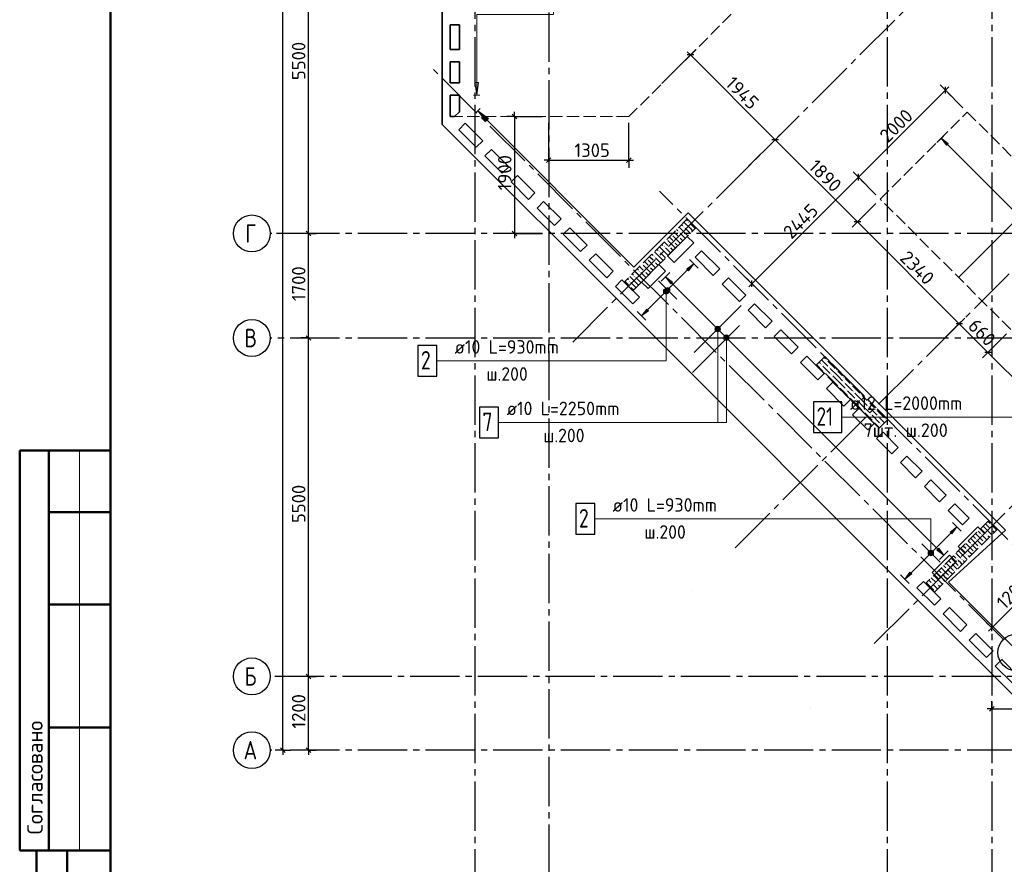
# Model space of a CAD drawing. Header units: millimetres. Extents: x 40580 to 1930067, y -240640 to 81020.
# Tile 154 of 246: x 627330 to 643331, y -231544 to -217815. Entities that reach past the tile are written whole.
import ezdxf

# ---------------------------------------------------------------- set-up
doc = ezdxf.new("R2010")
doc.units = ezdxf.units.MM
for name, pattern in [('______2', [270, 200, -70]), ('______5', [1100, 800, -100, 100, -100]), ('CENTER', [2, 1.25, -0.25, 0.25, -0.25])]:
    doc.linetypes.add(name, pattern=pattern)
for name, color, linetype, lineweight in [('Standard', 7, 'Continuous', 25), ('ДОП Низ по У', 7, 'Continuous', 25), ('ЖБ Перекрытие верхний уровень', 7, 'Continuous', 35), ('ОСИ', 7, 'CENTER', 15), ('Позиционная метка линия выноска', 7, 'Continuous', 13), ('Позиционная метка номер позиции', 7, 'Continuous', 13), ('Примечания', 7, 'Continuous', 13)]:
    doc.layers.add(name, color=color, linetype=linetype, lineweight=lineweight)
doc.layers.add('ЖБ Пилон', color=7, linetype='______2', lineweight=13, true_color=0xa0a0a0)
doc.styles.add('GOST 2.304', font='isocpeur.ttf', dxfattribs={"width": 0.8})
doc.styles.add('ISOCPEUR', font='isocpeur.ttf')

msp = doc.modelspace()

# ---------------------------------------------------------------- hatches: boundary and pattern name
at = {"linetype": 'Continuous', "lineweight": 13, "transparency": 33554687}
for points in [[(638199.3, -221895.7), (638284.1, -221782.6), (638171, -221867.4)], [(637823.8, -222197.3), (637886.4, -222233.4), (637833.3, -222180.3)], [(637823.8, -222216.4), (637869.4, -222242.9), (637823.8, -222197.3)], [(637823.8, -222197.3), (637869.4, -222242.9), (637886.4, -222233.4)], [(637850.3, -222242.9), (637823.8, -222216.4), (637833.3, -222233.4)], [(637823.8, -222216.4), (637850.3, -222242.9), (637869.4, -222242.9)], [(637833.3, -222180.3), (637895.9, -222216.4), (637850.3, -222170.8)], [(637833.3, -222180.3), (637886.4, -222233.4), (637895.9, -222216.4)], [(637850.3, -222170.8), (637895.9, -222216.4), (637895.9, -222197.3)], [(637850.3, -222170.8), (637895.9, -222197.3), (637869.4, -222170.8)], [(637869.4, -222170.8), (637895.9, -222197.3), (637886.4, -222180.3)], [(638637.3, -222834.1), (638663.8, -222807.5), (638646.9, -222817.1)], [(638663.8, -222807.5), (638637.3, -222834.1), (638637.3, -222853.2)], [(638663.8, -222807.5), (638637.3, -222853.2), (638682.9, -222807.5)], [(638682.9, -222807.5), (638637.3, -222853.2), (638646.9, -222870.1)], [(638682.9, -222807.5), (638646.9, -222870.1), (638699.9, -222817.1)], [(638699.9, -222817.1), (638646.9, -222870.1), (638663.8, -222879.7)], [(638699.9, -222817.1), (638663.8, -222879.7), (638709.4, -222834.1)], [(638709.4, -222834.1), (638663.8, -222879.7), (638682.9, -222879.7)], [(638709.4, -222834.1), (638682.9, -222879.7), (638709.4, -222853.2)], [(638709.4, -222853.2), (638682.9, -222879.7), (638699.9, -222870.1)], [(642477.3, -226173.7), (642562.1, -226060.6), (642449, -226145.4)], [(642237.2, -226435.7), (642350.3, -226520.6), (642265.5, -226407.4)], [(642101.8, -226475.3), (642164.4, -226511.4), (642111.3, -226458.3)], [(642101.8, -226494.4), (642147.4, -226520.9), (642101.8, -226475.3)], [(642101.8, -226475.3), (642147.4, -226520.9), (642164.4, -226511.4)], [(642128.3, -226520.9), (642101.8, -226494.4), (642111.3, -226511.4)], [(642101.8, -226494.4), (642128.3, -226520.9), (642147.4, -226520.9)], [(642111.3, -226458.3), (642173.9, -226494.4), (642128.3, -226448.8)], [(642111.3, -226458.3), (642164.4, -226511.4), (642173.9, -226494.4)], [(642128.3, -226448.8), (642173.9, -226494.4), (642173.9, -226475.3)], [(642128.3, -226448.8), (642173.9, -226475.3), (642147.4, -226448.8)], [(642147.4, -226448.8), (642173.9, -226475.3), (642164.4, -226458.3)]]:
    msp.add_hatch(color=7, dxfattribs=at).paths.add_polyline_path(points)
for points in [[(637909.7, -222108.2), (637824.9, -221995.1), (637938, -222079.9)], [(637548.7, -222546.3), (637435.6, -222631.1), (637520.4, -222518)], [(641826.7, -226824.3), (641713.6, -226909.1), (641798.4, -226796)]]:
    msp.add_hatch(color=7, dxfattribs=at).paths.add_polyline_path(points, flags=16)
at = {"layer": 'ДОП Низ по У', "linetype": 'Continuous', "lineweight": 13, "transparency": 33554687}
msp.add_hatch(color=7, dxfattribs=at).paths.add_polyline_path([(642390.3, -219854), (642305.5, -219740.9), (642418.6, -219825.8)], flags=16)
at = {"layer": 'ЖБ Пилон', "linetype": 'Continuous', "lineweight": -3, "transparency": 33554687}
for points in [[(638197.2, -221106), (638203.7, -221099.5), (638210.2, -221106), (638203.7, -221112.5)], [(637928.3, -221304.1), (637930.2, -221306), (637923.7, -221312.5), (637921.8, -221310.6)], [(638037.2, -221266), (638043.7, -221259.5), (638050.2, -221266), (638043.7, -221272.5)], [(638117.2, -221186), (638123.7, -221179.5), (638130.2, -221186), (638123.7, -221192.5)], [(637848.3, -221384.1), (637850.2, -221386), (637843.7, -221392.5), (637841.8, -221390.6)], [(637957.2, -221426), (637963.7, -221419.5), (637970.2, -221426), (637963.7, -221432.5)], [(638037.2, -221346), (638043.7, -221339.5), (638050.2, -221346), (638043.7, -221352.5)], [(637717.2, -221586), (637723.7, -221579.5), (637730.2, -221586), (637723.7, -221592.5)], [(637797.2, -221506), (637803.7, -221499.5), (637810.2, -221506), (637803.7, -221512.5)], [(637877.2, -221506), (637883.7, -221499.5), (637890.2, -221506), (637883.7, -221512.5)], [(637448.3, -221784.1), (637450.2, -221786), (637443.7, -221792.5), (637441.8, -221790.6)], [(637528.3, -221704.1), (637530.2, -221706), (637523.7, -221712.5), (637521.8, -221710.6)], [(637637.2, -221666), (637643.7, -221659.5), (637650.2, -221666), (637643.7, -221672.5)], [(637637.2, -221746), (637643.7, -221739.5), (637650.2, -221746), (637643.7, -221752.5)], [(637397.2, -221906), (637403.7, -221899.5), (637410.2, -221906), (637403.7, -221912.5)], [(637477.2, -221906), (637483.7, -221899.5), (637490.2, -221906), (637483.7, -221912.5)], [(637557.2, -221826), (637563.7, -221819.5), (637570.2, -221826), (637563.7, -221832.5)], [(637237.2, -222066), (637243.7, -222059.5), (637250.2, -222066), (637243.7, -222072.5)], [(637317.2, -221986), (637323.7, -221979.5), (637330.2, -221986), (637323.7, -221992.5)], [(637237.2, -222146), (637243.7, -222139.5), (637250.2, -222146), (637243.7, -222152.5)], [(640437.2, -223346), (640443.7, -223339.5), (640450.2, -223346), (640443.7, -223352.5)], [(640357.2, -223426), (640363.7, -223419.5), (640370.2, -223426), (640363.7, -223432.5)], [(640397.2, -223546), (640403.7, -223539.5), (640410.2, -223546), (640403.7, -223552.5)], [(640477.2, -223466), (640483.7, -223459.5), (640490.2, -223466), (640483.7, -223472.5)], [(640597.2, -223506), (640603.7, -223499.5), (640610.2, -223506), (640603.7, -223512.5)], [(640517.2, -223586), (640523.7, -223579.5), (640530.2, -223586), (640523.7, -223592.5)], [(640717.2, -223626), (640723.7, -223619.5), (640730.2, -223626), (640723.7, -223632.5)], [(640717.2, -223706), (640723.7, -223699.5), (640730.2, -223706), (640723.7, -223712.5)], [(640637.2, -223786), (640643.7, -223779.5), (640650.2, -223786), (640643.7, -223792.5)], [(640757.2, -223826), (640763.7, -223819.5), (640770.2, -223826), (640763.7, -223832.5)], [(640837.2, -223746), (640843.7, -223739.5), (640850.2, -223746), (640843.7, -223752.5)], [(640877.2, -223866), (640883.7, -223859.5), (640890.2, -223866), (640883.7, -223872.5)], [(640797.2, -223946), (640803.7, -223939.5), (640810.2, -223946), (640803.7, -223952.5)], [(640917.2, -223986), (640923.7, -223979.5), (640930.2, -223986), (640923.7, -223992.5)], [(640997.2, -223906), (641003.7, -223899.5), (641010.2, -223906), (641003.7, -223912.5)], [(641117.2, -224026), (641123.7, -224019.5), (641130.2, -224026), (641123.7, -224032.5)], [(641037.2, -224186), (641043.7, -224179.5), (641050.2, -224186), (641043.7, -224192.5)], [(641117.2, -224106), (641123.7, -224099.5), (641130.2, -224106), (641123.7, -224112.5)], [(641237.2, -224146), (641243.7, -224139.5), (641250.2, -224146), (641243.7, -224152.5)], [(641157.2, -224226), (641163.7, -224219.5), (641170.2, -224226), (641163.7, -224232.5)], [(641197.2, -224346), (641203.7, -224339.5), (641210.2, -224346), (641203.7, -224352.5)], [(641277.2, -224266), (641283.7, -224259.5), (641290.2, -224266), (641283.7, -224272.5)], [(641397.2, -224306), (641403.7, -224299.5), (641410.2, -224306), (641403.7, -224312.5)], [(641317.2, -224386), (641323.7, -224379.5), (641330.2, -224386), (641323.7, -224392.5)], [(643117.2, -226026), (643123.7, -226019.5), (643130.2, -226026), (643123.7, -226032.5)], [(643117.2, -226106), (643123.7, -226099.5), (643130.2, -226106), (643123.7, -226112.5)], [(642877.2, -226266), (642883.7, -226259.5), (642890.2, -226266), (642883.7, -226272.5)], [(642957.2, -226186), (642963.7, -226179.5), (642970.2, -226186), (642963.7, -226192.5)], [(643037.2, -226186), (643043.7, -226179.5), (643050.2, -226186), (643043.7, -226192.5)], [(642717.2, -226426), (642723.7, -226419.5), (642730.2, -226426), (642723.7, -226432.5)], [(642797.2, -226346), (642803.7, -226339.5), (642810.2, -226346), (642803.7, -226352.5)], [(642917.2, -226386), (642923.7, -226379.5), (642929.9, -226385.7), (642923.4, -226392.2)], [(642997.2, -226306), (643003.7, -226299.5), (643009.9, -226305.7), (643003.4, -226312.2)], [(642557.2, -226586), (642563.7, -226579.5), (642570.2, -226586), (642563.7, -226592.5)], [(642637.2, -226586), (642643.7, -226579.5), (642650.2, -226586), (642643.7, -226592.5)], [(642717.2, -226506), (642723.7, -226499.5), (642730.2, -226506), (642723.7, -226512.5)], [(642837.2, -226466), (642843.7, -226459.5), (642849.9, -226465.7), (642843.4, -226472.2)], [(642397.2, -226746), (642403.7, -226739.5), (642410.2, -226746), (642403.7, -226752.5)], [(642477.2, -226666), (642483.7, -226659.5), (642490.2, -226666), (642483.7, -226672.5)], [(642597.2, -226706), (642603.7, -226699.5), (642609.9, -226705.7), (642603.4, -226712.2)], [(642317.2, -226826), (642323.7, -226819.5), (642330.2, -226826), (642323.7, -226832.5)], [(642317.2, -226906), (642323.7, -226899.5), (642330.2, -226906), (642323.7, -226912.5)], [(642437.2, -226866), (642443.7, -226859.5), (642449.9, -226865.7), (642443.4, -226872.2)], [(642517.2, -226786), (642523.7, -226779.5), (642529.9, -226785.7), (642523.4, -226792.2)], [(642157.2, -226986), (642163.7, -226979.5), (642170.2, -226986), (642163.7, -226992.5)], [(642237.2, -226986), (642243.7, -226979.5), (642250.2, -226986), (642243.7, -226992.5)], [(642197.2, -227106), (642203.7, -227099.5), (642209.9, -227105.7), (642203.4, -227112.2)]]:
    msp.add_hatch(color=7, dxfattribs=at).paths.add_polyline_path(points, flags=16)
at = {"layer": 'Позиционная метка линия выноска', "linetype": 'Continuous', "lineweight": 13, "transparency": 33554687}
msp.add_hatch(color=7, dxfattribs=at).paths.add_polyline_path([(634726.7, -218834.1), (634756.7, -219044.1), (634786.7, -218834.1)])
msp.add_hatch(color=7, dxfattribs=at).paths.add_polyline_path([(634904.4, -219464), (634777.5, -219293.9), (634946.9, -219421.7)], flags=16)
at = {"layer": 'Позиционная метка номер позиции', "linetype": 'Continuous', "lineweight": 13, "transparency": 33554687}
for points in [[(637873.8, -222209.1), (637796.4, -222209.1), (637790.1, -222231.6)], [(637873.8, -222209.1), (637790.1, -222231.6), (637880.1, -222231.6)], [(637880.1, -222231.6), (637790.1, -222231.6), (637796.4, -222254.1)], [(637857.6, -222192.9), (637812.6, -222192.9), (637796.4, -222209.1)], [(637857.6, -222192.9), (637796.4, -222209.1), (637873.8, -222209.1)], [(637880.1, -222231.6), (637796.4, -222254.1), (637873.8, -222254.1)], [(637873.8, -222254.1), (637796.4, -222254.1), (637812.6, -222270.3)], [(637812.6, -222192.9), (637857.6, -222192.9), (637835.1, -222186.6)], [(637873.8, -222254.1), (637812.6, -222270.3), (637857.6, -222270.3)], [(637857.6, -222270.3), (637812.6, -222270.3), (637835.1, -222276.6)], [(638712.1, -222821.1), (638634.7, -222821.1), (638628.4, -222843.6)], [(638712.1, -222821.1), (638628.4, -222843.6), (638718.4, -222843.6)], [(638718.4, -222843.6), (638628.4, -222843.6), (638634.7, -222866.1)], [(638695.9, -222804.9), (638650.9, -222804.9), (638634.7, -222821.1)], [(638695.9, -222804.9), (638634.7, -222821.1), (638712.1, -222821.1)], [(638718.4, -222843.6), (638634.7, -222866.1), (638712.1, -222866.1)], [(638712.1, -222866.1), (638634.7, -222866.1), (638650.9, -222882.3)], [(638650.9, -222804.9), (638695.9, -222804.9), (638673.4, -222798.6)], [(638712.1, -222866.1), (638650.9, -222882.3), (638695.9, -222882.3)], [(638695.9, -222882.3), (638650.9, -222882.3), (638673.4, -222888.6)], [(638853.5, -222962.5), (638776.1, -222962.5), (638769.8, -222985)], [(638853.5, -222962.5), (638769.8, -222985), (638859.8, -222985)], [(638859.8, -222985), (638769.8, -222985), (638776.1, -223007.5)], [(638837.3, -222946.3), (638792.3, -222946.3), (638776.1, -222962.5)], [(638837.3, -222946.3), (638776.1, -222962.5), (638853.5, -222962.5)], [(638859.8, -222985), (638776.1, -223007.5), (638853.5, -223007.5)], [(638853.5, -223007.5), (638776.1, -223007.5), (638792.3, -223023.7)], [(638792.3, -222946.3), (638837.3, -222946.3), (638814.8, -222940)], [(638853.5, -223007.5), (638792.3, -223023.7), (638837.3, -223023.7)], [(638837.3, -223023.7), (638792.3, -223023.7), (638814.8, -223030)], [(642092.8, -226484.9), (642182.8, -226484.9), (642176.5, -226462.4)], [(642092.8, -226484.9), (642176.5, -226462.4), (642099.2, -226462.4)], [(642099.2, -226507.4), (642182.8, -226484.9), (642092.8, -226484.9)], [(642099.2, -226462.4), (642176.5, -226462.4), (642160.3, -226446.2)], [(642099.2, -226462.4), (642160.3, -226446.2), (642115.4, -226446.2)], [(642099.2, -226507.4), (642176.5, -226507.4), (642182.8, -226484.9)], [(642115.4, -226523.6), (642176.5, -226507.4), (642099.2, -226507.4)], [(642115.4, -226446.2), (642160.3, -226446.2), (642137.8, -226439.9)], [(642115.4, -226523.6), (642160.3, -226523.6), (642176.5, -226507.4)], [(642160.3, -226523.6), (642115.4, -226523.6), (642137.8, -226529.9)]]:
    msp.add_hatch(color=7, dxfattribs=at).paths.add_polyline_path(points)

# ---------------------------------------------------------------- linework, layer by layer
at = {"color": 251, "linetype": 'Continuous', "lineweight": 13, "true_color": 0x494949, "transparency": 33554687}
for p, q in [((638284.1, -221782.6), (638171, -221867.4)), ((638199.3, -221895.7), (638284.1, -221782.6)), ((638284.1, -221782.6), (638213.4, -221711.9)), ((638284.1, -221782.6), (638354.8, -221853.3)), ((638284.1, -221782.6), (638284.1, -221782.6)), ((637824.9, -221995.1), (637895.6, -221924.4)), ((637881.1, -222185.6), (638185.1, -221881.6)), ((638171, -221867.4), (638199.3, -221895.7)), ((637824.9, -221995.1), (637754.1, -222065.8)), ((637824.9, -221995.1), (637938, -222079.9)), ((637909.7, -222108.2), (637824.9, -221995.1)), ((637824.9, -221995.1), (637824.9, -221995.1)), ((637938, -222079.9), (637909.7, -222108.2)), ((637923.8, -222094.1), (638652.2, -222822.4)), ((637534.6, -222532.1), (637838.6, -222228.1)), ((637833.3, -222180.3), (637833.3, -222180.3)), ((637886.4, -222233.4), (637886.4, -222233.4)), ((637435.6, -222631.1), (637364.9, -222560.4)), ((637435.6, -222631.1), (637520.4, -222518)), ((637548.7, -222546.3), (637435.6, -222631.1)), ((637520.4, -222518), (637548.7, -222546.3)), ((637435.6, -222631.1), (637506.3, -222701.8)), ((637435.6, -222631.1), (637435.6, -222631.1)), ((638646.9, -222870.1), (638646.9, -222870.1)), ((638694.6, -222864.8), (642251.3, -226421.6)), ((638699.9, -222817.1), (638699.9, -222817.1)), ((642562.1, -226060.6), (642449, -226145.4)), ((642477.3, -226173.7), (642562.1, -226060.6)), ((642562.1, -226060.6), (642491.4, -225989.9)), ((642562.1, -226060.6), (642632.8, -226131.3)), ((642562.1, -226060.6), (642562.1, -226060.6)), ((642159.1, -226463.6), (642463.1, -226159.6)), ((642449, -226145.4), (642477.3, -226173.7)), ((642265.5, -226407.4), (642237.2, -226435.7)), ((642350.3, -226520.6), (642265.5, -226407.4)), ((641812.6, -226810.1), (642116.6, -226506.1)), ((642111.3, -226458.3), (642111.3, -226458.3)), ((642164.4, -226511.4), (642164.4, -226511.4)), ((642237.2, -226435.7), (642350.3, -226520.6)), ((642350.3, -226520.6), (642279.6, -226591.3)), ((642350.3, -226520.6), (642421, -226449.9)), ((642350.3, -226520.6), (642350.3, -226520.6)), ((641713.6, -226909.1), (641642.9, -226838.4)), ((641713.6, -226909.1), (641798.4, -226796)), ((641826.7, -226824.3), (641713.6, -226909.1)), ((641798.4, -226796), (641826.7, -226824.3)), ((641713.6, -226909.1), (641784.3, -226979.8)), ((641713.6, -226909.1), (641713.6, -226909.1))]:
    msp.add_line(p, q, dxfattribs=at)
at = {"color": 7, "linetype": 'Continuous', "lineweight": 25, "transparency": 33554687}
for p, q in [((637711.4, -222058.4), (638008.3, -222355.3)), ((639055.2, -222461.8), (638291.5, -223225.4)), ((638263.3, -223550.7), (639026.9, -222787)), ((642286.3, -226633.3), (641989.4, -226336.4))]:
    msp.add_line(p, q, dxfattribs=at)
at = {"color": 7, "linetype": 'Continuous', "lineweight": 13, "transparency": 33554687}
for p, q in [((634377.6, -223361.1), (636309.6, -223361.1)), ((635223.6, -224361.1), (637309.6, -224361.1)), ((636946.1, -225929.6), (638878.1, -225929.6))]:
    msp.add_line(p, q, dxfattribs=at)
at = {"color": 7, "linetype": 'Continuous', "lineweight": 25, "transparency": 33554687}
for points in [[(633799.6, -223611.1), (634109.6, -223611.1), (634109.6, -223111.1), (633799.6, -223111.1), (633799.6, -223611.1)], [(634799.6, -224611.1), (635109.6, -224611.1), (635109.6, -224111.1), (634799.6, -224111.1), (634799.6, -224611.1)], [(636368.1, -226179.6), (636678.1, -226179.6), (636678.1, -225679.6), (636368.1, -225679.6), (636368.1, -226179.6)]]:
    msp.add_lwpolyline(points, dxfattribs=at)
at = {"color": 251, "linetype": 'Continuous', "lineweight": 13, "true_color": 0x494949, "transparency": 33554687}
for centre in [(637859.9, -222206.9), (638673.4, -222843.6), (642137.8, -226484.9)]:
    msp.add_circle(centre, 37.5, dxfattribs=at)
at = {"layer": 'Standard', "color": 7, "linetype": 'Continuous', "lineweight": -3, "transparency": 33554687}
for p, q in [((632023.3, -221289.1), (632023.3, -215789.1)), ((638231.6, -218388.7), (638178.6, -218335.7)), ((639608.3, -219765.4), (638231.6, -218388.7)), ((640960.9, -220376.4), (642375.1, -218962.2)), ((642375.1, -218962.2), (642428.1, -218909.1)), ((635373.2, -219389.1), (635373.2, -219314.1)), ((640944.6, -221101.8), (639608.3, -219765.4)), ((635926.7, -220097.4), (635851.7, -220097.4)), ((635926.7, -220097.4), (637231.2, -220097.4)), ((637231.2, -220097.4), (637306.2, -220097.4)), ((639230.5, -222106.7), (640960.9, -220376.4)), ((642599.4, -222756.5), (640944.6, -221101.8)), ((632023.3, -222989), (632023.3, -221289.1)), ((635373.2, -221289.1), (635373.2, -221364.1)), ((639230.5, -222106.7), (639177.5, -222159.8)), ((643065.9, -223223.1), (642599.4, -222756.5)), ((644239.7, -224396.9), (643065.9, -223223.1)), ((643126.7, -227700), (643975.3, -226851.5)), ((643126.7, -227700), (643073.7, -227753)), ((643126.7, -229018.7), (643051.7, -229018.7)), ((643126.7, -229018.7), (645012.3, -229018.7)), ((631604.3, -229689.1), (631604.3, -229764.1)), ((632023.3, -229689.1), (632023.3, -229764.1))]:
    msp.add_line(p, q, dxfattribs=at)
at = {"layer": 'Standard', "color": 251, "linetype": 'Continuous', "lineweight": -3, "true_color": 0x656565, "transparency": 33554687}
for p, q in [((638231.6, -218388.7), (637766, -218854.4)), ((638231.6, -218388.7), (638143.2, -218477.1)), ((638231.6, -218388.7), (638320, -218300.3)), ((642375.1, -218962.2), (642286.7, -218873.8)), ((642375.1, -218962.2), (642463.5, -219050.5)), ((642375.1, -218962.2), (642658.9, -219246)), ((635373.2, -219389.1), (635248.2, -219389.1)), ((635373.2, -219389.1), (635498.2, -219389.1)), ((635373.2, -219389.1), (635826.7, -219389.1)), ((635926.7, -220097.4), (635926.7, -219489.1)), ((637231.2, -220097.4), (637231.2, -219489.1)), ((639608.3, -219765.4), (639696.7, -219677)), ((639608.3, -219765.4), (639176.2, -220197.6)), ((639608.3, -219765.4), (639519.9, -219853.8)), ((635926.7, -220097.4), (635926.7, -219972.4)), ((637231.2, -220097.4), (637231.2, -219972.4)), ((635926.7, -220097.4), (635926.7, -220222.4)), ((637231.2, -220097.4), (637231.2, -220222.4)), ((640960.9, -220376.4), (640872.5, -220288)), ((640960.9, -220376.4), (641049.2, -220464.8)), ((640960.9, -220376.4), (641244.7, -220660.2)), ((640944.6, -221101.8), (640856.2, -221190.1)), ((640944.6, -221101.8), (641033, -221013.4)), ((632023.3, -221289.1), (631898.3, -221289.1)), ((632023.3, -221289.1), (632148.3, -221289.1)), ((635373.2, -221289.1), (635248.2, -221289.1)), ((635373.2, -221289.1), (635498.2, -221289.1)), ((635373.2, -221289.1), (635826.7, -221289.1)), ((639230.5, -222106.7), (639142.1, -222018.3)), ((639230.5, -222106.7), (639318.9, -222195.1)), ((639230.5, -222106.7), (639230.5, -222106.7)), ((642599.4, -222756.5), (642687.8, -222668.1)), ((642599.4, -222756.5), (642158.2, -223197.7)), ((642599.4, -222756.5), (642511, -222844.9)), ((632023.3, -222989), (631898.3, -222989)), ((632023.3, -222989), (632148.3, -222989)), ((632023.3, -222989), (632023.3, -222989)), ((643065.9, -223223.1), (642977.6, -223311.5)), ((643065.9, -223223.1), (643154.3, -223134.7)), ((643126.7, -227700), (643038.3, -227611.6)), ((643126.7, -227700), (643215.1, -227788.4)), ((643126.7, -227700), (643245.3, -227818.6)), ((632023.3, -228489.1), (631898.3, -228489.1)), ((632023.3, -228489.1), (632148.3, -228489.1)), ((632023.3, -228489.1), (632023.3, -228489.1)), ((643126.7, -229018.7), (643126.7, -228893.7)), ((643126.7, -229018.7), (643126.7, -229143.7)), ((643126.7, -229018.7), (643126.7, -229589.1)), ((631604.3, -229689.1), (631479.3, -229689.1)), ((631604.3, -229689.1), (631502.7, -229689.1)), ((631604.3, -229689.1), (631729.3, -229689.1)), ((632023.3, -229689.1), (631898.3, -229689.1)), ((632023.3, -229689.1), (632148.3, -229689.1)), ((632023.3, -229689.1), (632023.3, -229689.1))]:
    msp.add_line(p, q, dxfattribs=at)
at = {"layer": 'Standard', "color": 7, "linetype": 'Continuous', "lineweight": 25, "transparency": 33554687}
for p, q in [((638284.6, -218388.7), (638178.6, -218388.7)), ((642375.1, -219015.2), (642375.1, -218909.1)), ((635335.7, -219351.6), (635410.7, -219426.6)), ((639661.3, -219765.4), (639555.3, -219765.4)), ((635889.2, -220134.9), (635964.2, -220059.9)), ((637193.7, -220134.9), (637268.7, -220059.9)), ((640960.9, -220429.4), (640960.9, -220323.3)), ((640997.7, -221101.8), (640891.6, -221101.8)), ((632060.8, -221326.6), (631985.8, -221251.6)), ((635335.7, -221251.6), (635410.7, -221326.6)), ((639230.5, -222159.8), (639230.5, -222053.7)), ((642652.4, -222756.5), (642546.3, -222756.5)), ((632060.8, -223026.5), (631985.8, -222951.5)), ((643119, -223223.1), (643012.9, -223223.1)), ((643126.7, -227753), (643126.7, -227647)), ((632060.8, -228526.6), (631985.8, -228451.6)), ((643089.2, -229056.2), (643164.2, -228981.2)), ((631641.8, -229726.6), (631566.8, -229651.6)), ((632060.8, -229726.6), (631985.8, -229651.6))]:
    msp.add_line(p, q, dxfattribs=at)
at = {"layer": 'Standard', "color": 7, "linetype": 'Continuous', "lineweight": 50, "transparency": 33554687}
for p, q in [((628802.7, -224819.1), (627329.6, -224819.1)), ((627329.6, -224819.1), (627329.6, -231319.1)), ((627329.6, -224819.1), (627329.6, -231319.1)), ((627802.7, -224819.1), (627802.7, -231319.1)), ((628802.7, -225819.1), (627802.7, -225819.1)), ((628802.7, -227319.1), (627802.7, -227319.1)), ((628802.7, -229319.1), (627802.7, -229319.1)), ((627329.6, -231319.1), (628802.7, -231319.1)), ((627602.7, -239819.1), (627602.7, -231319.1)), ((627602.7, -239819.1), (627602.7, -231319.1)), ((628102.7, -239819.1), (628102.7, -231319.1))]:
    msp.add_line(p, q, dxfattribs=at)
at = {"layer": 'Standard', "color": 7, "linetype": 'Continuous', "lineweight": 13, "transparency": 33554687}
msp.add_line((628302.7, -224819.1), (628302.7, -231319.1), dxfattribs=at)
at = {"layer": 'Standard', "color": 7, "linetype": 'Continuous', "lineweight": 50, "transparency": 33554687}
msp.add_lwpolyline([(628802.7, -181419.1), (668302.7, -181419.1), (668302.7, -239819.1), (628802.7, -239819.1), (628802.7, -181419.1)], close=True, dxfattribs=at)
at = {"layer": 'Standard', "color": 7, "linetype": 'Continuous', "lineweight": -3, "transparency": 33554687}
for points in [[(631604.3, -229689.1), (631604.3, -206870.9), (631604.3, -206870.9), (631604.3, -183199.1)], [(635373.2, -219389.1), (635373.2, -220653), (635373.2, -220653), (635373.2, -221289.1)], [(632023.3, -228489.1), (632023.3, -225232), (632023.3, -225232), (632023.3, -222989)], [(632023.3, -229689.1), (632023.3, -229397.9), (632023.3, -229397.9), (632023.3, -228489.1)]]:
    msp.add_lwpolyline(points, dxfattribs=at)
at = {"layer": 'Standard', "color": 251, "linetype": 'Continuous', "lineweight": -3, "true_color": 0x656565, "transparency": 33554687}
for points in [[(640944.6, -221101.8), (640956.7, -221089.7), (640956.7, -221089.7), (640956.7, -221089.7), (640956.7, -221089.7), (641244.7, -220801.7)], [(632023.3, -221289.1), (632006.3, -221289.1), (632006.3, -221289.1), (632006.3, -221289.1), (632006.3, -221289.1), (632006.3, -221289.1), (632006.3, -221289.1), (632006.3, -221289.1), (632006.3, -221289.1), (632006.3, -221289.1), (632006.3, -221289.1), (632006.3, -221289.1), (632006.3, -221289.1), (632006.3, -221289.1), (632006.3, -221289.1), (632006.3, -221289.1), (632006.3, -221289.1), (632006.3, -221289.1), (632006.3, -221289.1), (632006.3, -221289.1), (632006.3, -221289.1), (632006.3, -221289.1), (632006.3, -221289.1), (631502.7, -221289.1)], [(643065.9, -223223.1), (643078, -223211), (643078, -223211), (643078, -223211), (643078, -223211), (643078, -223211), (643078, -223211), (643078, -223211), (643078, -223211), (643366, -222923)]]:
    msp.add_lwpolyline(points, dxfattribs=at)
at = {"layer": 'ДОП Низ по У', "color": 251, "linetype": 'Continuous', "lineweight": 13, "true_color": 0x494949, "transparency": 33554687}
for p, q in [((642305.5, -219740.9), (642376.2, -219670.2)), ((642305.5, -219740.9), (642234.8, -219811.6)), ((642305.5, -219740.9), (642418.6, -219825.8)), ((642390.3, -219854), (642305.5, -219740.9)), ((642305.5, -219740.9), (642305.5, -219740.9)), ((642418.6, -219825.8), (642390.3, -219854)), ((642404.5, -219839.9), (643557.1, -220992.5))]:
    msp.add_line(p, q, dxfattribs=at)
at = {"layer": 'ДОП Низ по У', "color": 7, "linetype": 'Continuous', "lineweight": -3, "transparency": 33554687}
msp.add_line((643998.2, -220593.8), (642592.5, -221999.5), dxfattribs=at)
at = {"layer": 'ДОП Низ по У', "color": 7, "linetype": 'Continuous', "lineweight": 13, "transparency": 33554687}
msp.add_line((640804.8, -224275.2), (642890.8, -224275.2), dxfattribs=at)
at = {"layer": 'ДОП Низ по У', "color": 7, "linetype": 'Continuous', "lineweight": 25, "transparency": 33554687}
msp.add_lwpolyline([(640230.8, -224525.2), (640690.8, -224525.2), (640690.8, -224025.2), (640230.8, -224025.2), (640230.8, -224525.2)], dxfattribs=at)
at = {"layer": 'ЖБ Перекрытие верхний уровень', "transparency": 33554687}
for p, q in [((634196.7, -207249.1), (634196.7, -219519.6)), ((634326.7, -218299.1), (634326.7, -217899.1)), ((634326.7, -217899.1), (634476.7, -217899.1)), ((634476.7, -217899.1), (634476.7, -218299.1)), ((634476.7, -218299.1), (634326.7, -218299.1)), ((634326.7, -218844.1), (634326.7, -218499.1)), ((634326.7, -218499.1), (634476.7, -218499.1)), ((634476.7, -218499.1), (634476.7, -218844.1)), ((634476.7, -218844.1), (634326.7, -218844.1)), ((634326.7, -219044.1), (634476.7, -219044.1)), ((634326.7, -219389.1), (634326.7, -219044.1)), ((634476.7, -219044.1), (634476.7, -219310.9)), ((634476.7, -219310.9), (634398.5, -219389.1)), ((634196.7, -219519.6), (637329.5, -222652.4)), ((634398.5, -219389.1), (634326.7, -219389.1)), ((634465.7, -219604.7), (634571.8, -219498.7)), ((634571.8, -219498.7), (634854.7, -219781.5)), ((634748.6, -219887.6), (634465.7, -219604.7)), ((634854.7, -219781.5), (634748.6, -219887.6)), ((634890, -220029), (634996.1, -219922.9)), ((634996.1, -219922.9), (635278.9, -220205.8)), ((635172.9, -220311.8), (634890, -220029)), ((635278.9, -220205.8), (635172.9, -220311.8)), ((635314.3, -220453.3), (635420.3, -220347.2)), ((635597.1, -220736.1), (635314.3, -220453.3)), ((635420.3, -220347.2), (635703.2, -220630)), ((635703.2, -220630), (635597.1, -220736.1)), ((635738.5, -220877.5), (635844.6, -220771.5)), ((635844.6, -220771.5), (636127.4, -221054.3)), ((636021.4, -221160.4), (635738.5, -220877.5)), ((636127.4, -221054.3), (636021.4, -221160.4)), ((636162.8, -221301.8), (636268.9, -221195.7)), ((636445.6, -221584.6), (636162.8, -221301.8)), ((636268.9, -221195.7), (636551.7, -221478.6)), ((637859.9, -221655.3), (638178.1, -221337.1)), ((638284.1, -221443.2), (637965.9, -221761.4)), ((638178.1, -221337.1), (638284.1, -221443.2)), ((636551.7, -221478.6), (636445.6, -221584.6)), ((636587.1, -221726), (636693.1, -221620)), ((636693.1, -221620), (636976, -221902.8)), ((638305.3, -221676.5), (638411.4, -221570.5)), ((638411.4, -221570.5), (638708.4, -221867.5)), ((636869.9, -222008.9), (636587.1, -221726)), ((637965.9, -221761.4), (637859.9, -221655.3)), ((638602.3, -221973.5), (638305.3, -221676.5)), ((636976, -221902.8), (636869.9, -222008.9)), ((637435.6, -222079.6), (637718.4, -221796.8)), ((637824.5, -221902.8), (637541.7, -222185.7)), ((637718.4, -221796.8), (637824.5, -221902.8)), ((638708.4, -221867.5), (638602.3, -221973.5)), ((637011.3, -222150.3), (637117.4, -222044.2)), ((637117.4, -222044.2), (637400.2, -222327.1)), ((637541.7, -222185.7), (637435.6, -222079.6)), ((638743.7, -222115), (638849.8, -222008.9)), ((638849.8, -222008.9), (639132.6, -222291.7)), ((637294.2, -222433.2), (637011.3, -222150.3)), ((639026.6, -222397.8), (638743.7, -222115)), ((637400.2, -222327.1), (637294.2, -222433.2)), ((639132.6, -222291.7), (639026.6, -222397.8)), ((639168, -222539.2), (639274.1, -222433.2)), ((639450.8, -222822.1), (639168, -222539.2)), ((639274.1, -222433.2), (639556.9, -222716)), ((637329.5, -222652.4), (642067.1, -227390)), ((639556.9, -222716), (639450.8, -222822.1)), ((639592.3, -222963.5), (639698.3, -222857.4)), ((639698.3, -222857.4), (639981.2, -223140.3)), ((639875.1, -223246.3), (639592.3, -222963.5)), ((639981.2, -223140.3), (639875.1, -223246.3)), ((640016.5, -223387.7), (640122.6, -223281.7)), ((640122.6, -223281.7), (640405.4, -223564.5)), ((640299.4, -223670.6), (640016.5, -223387.7)), ((640405.4, -223564.5), (640299.4, -223670.6)), ((640440.8, -223812), (640546.9, -223705.9)), ((640723.6, -224094.9), (640440.8, -223812)), ((640546.9, -223705.9), (640829.7, -223988.8)), ((640829.7, -223988.8), (640723.6, -224094.9)), ((640865.1, -224236.3), (640971.1, -224130.2)), ((640971.1, -224130.2), (641218.6, -224377.7)), ((641112.5, -224483.8), (640865.1, -224236.3)), ((641218.6, -224377.7), (641112.5, -224483.8)), ((641254, -224625.2), (641360, -224519.1)), ((641501.5, -224872.7), (641254, -224625.2)), ((641360, -224519.1), (641607.5, -224766.6)), ((641607.5, -224766.6), (641501.5, -224872.7)), ((641642.9, -225014.1), (641748.9, -224908)), ((641748.9, -224908), (641996.4, -225155.5)), ((641890.4, -225261.6), (641642.9, -225014.1)), ((641996.4, -225155.5), (641890.4, -225261.6)), ((642031.8, -225403), (642137.8, -225296.9)), ((642137.8, -225296.9), (642385.3, -225544.4)), ((642279.3, -225650.5), (642031.8, -225403)), ((642385.3, -225544.4), (642279.3, -225650.5)), ((642420.7, -225791.9), (642526.8, -225685.9)), ((642526.8, -225685.9), (642760.1, -225919.2)), ((642654, -226025.3), (642420.7, -225791.9)), ((642760.1, -225919.2), (642654, -226025.3)), ((642583.3, -226378.8), (642901.5, -226060.6)), ((642901.5, -226060.6), (643007.6, -226166.7)), ((643007.6, -226166.7), (642689.4, -226484.9)), ((642689.4, -226484.9), (642583.3, -226378.8)), ((642159.1, -226803.1), (642441.9, -226520.2)), ((642441.9, -226520.2), (642548, -226626.3)), ((642548, -226626.3), (642265.1, -226909.1)), ((642265.1, -226909.1), (642159.1, -226803.1)), ((641911.6, -227050.6), (642017.6, -226944.5)), ((642194.4, -227333.4), (641911.6, -227050.6)), ((642017.6, -226944.5), (642300.5, -227227.3)), ((642300.5, -227227.3), (642194.4, -227333.4)), ((642335.8, -227474.8), (642441.9, -227368.8)), ((642441.9, -227368.8), (642724.7, -227651.6)), ((642067.1, -227390), (644896.3, -230219.1)), ((642618.7, -227757.7), (642335.8, -227474.8)), ((642724.7, -227651.6), (642618.7, -227757.7)), ((642760.1, -227899.1), (642866.2, -227793)), ((642866.2, -227793), (643149, -228075.9)), ((643042.9, -228181.9), (642760.1, -227899.1)), ((643149, -228075.9), (643042.9, -228181.9)), ((643184.4, -228323.4), (643290.4, -228217.3)), ((643467.2, -228606.2), (643184.4, -228323.4)), ((643290.4, -228217.3), (643573.3, -228500.1))]:
    msp.add_line(p, q, dxfattribs=at)
at = {"layer": 'ЖБ Пилон', "color": 253, "linetype": '______2', "lineweight": 13, "true_color": 0xa0a0a0, "transparency": 33554687}
for p, q in [((638178.1, -221054.3), (637152.7, -222079.6)), ((638319.5, -221195.7), (638178.1, -221054.3)), ((637294.2, -222221), (638319.5, -221195.7)), ((637152.7, -222079.6), (637294.2, -222221)), ((640412.8, -223289.1), (640271.4, -223430.5)), ((641438.1, -224314.4), (640412.8, -223289.1)), ((640271.4, -223430.5), (641296.7, -224455.8)), ((641296.7, -224455.8), (641438.1, -224314.4)), ((643078.3, -225954.6), (642053, -226979.9)), ((642194.4, -227121.3), (643219.7, -226096)), ((643219.7, -226096), (643078.3, -225954.6)), ((642053, -226979.9), (642194.4, -227121.3))]:
    msp.add_line(p, q, dxfattribs=at)
at = {"layer": 'ЖБ Пилон', "color": 9, "linetype": 'Continuous', "lineweight": -3, "true_color": 0xc7c7c7, "transparency": 33554687}
for p, q in [((638223.7, -221206), (638125, -221107.3)), ((638165, -221067.3), (638183.7, -221086)), ((638223.7, -221126), (638303.7, -221206)), ((637983.7, -221286), (637965, -221267.3)), ((638023.7, -221326), (637983.7, -221286)), ((638005, -221227.3), (638023.7, -221246)), ((638143.7, -221286), (638045, -221187.3)), ((638063.7, -221286), (638143.7, -221366)), ((638085, -221147.3), (638103.7, -221166)), ((638143.7, -221206), (638223.7, -221286)), ((638143.7, -221286), (638186.4, -221328.7)), ((638223.7, -221206), (638266.4, -221248.7)), ((638223.7, -221286), (638226.4, -221288.7)), ((637823.7, -221446), (637805, -221427.3)), ((637863.7, -221486), (637823.7, -221446)), ((637863.7, -221406), (637983.7, -221526)), ((637885, -221347.3), (637943.7, -221406)), ((637943.7, -221326), (638063.7, -221446)), ((637983.7, -221446), (638026.4, -221488.7)), ((638063.7, -221366), (638106.4, -221408.7)), ((637743.7, -221686), (637645, -221587.3)), ((637685, -221547.3), (637703.7, -221566)), ((637823.7, -221606), (637725, -221507.3)), ((637743.7, -221606), (637823.7, -221686)), ((637765, -221467.3), (637783.7, -221486)), ((637823.7, -221526), (637903.7, -221606)), ((637823.7, -221606), (637866.4, -221648.7)), ((637903.7, -221526), (637946.4, -221568.7)), ((637485, -221747.3), (637543.7, -221806)), ((637543.7, -221726), (637663.7, -221846)), ((637583.7, -221686), (637565, -221667.3)), ((637623.7, -221726), (637583.7, -221686)), ((637605, -221627.3), (637623.7, -221646)), ((637663.7, -221686), (637743.7, -221766)), ((637663.7, -221766), (637706.4, -221808.7)), ((637743.7, -221686), (637786.4, -221728.7)), ((637823.7, -221686), (637826.4, -221688.7)), ((637423.7, -222006), (637325, -221907.3)), ((637365, -221867.3), (637383.7, -221886)), ((637423.7, -221846), (637405, -221827.3)), ((637463.7, -221886), (637423.7, -221846)), ((637423.7, -221926), (637503.7, -222006)), ((637463.7, -221806), (637583.7, -221926)), ((637503.7, -221926), (637546.4, -221968.7)), ((637583.7, -221846), (637626.4, -221888.7)), ((637183.7, -222086), (637165, -222067.3)), ((637223.7, -222126), (637183.7, -222086)), ((637205, -222027.3), (637223.7, -222046)), ((637343.7, -222086), (637245, -221987.3)), ((637263.7, -222086), (637343.7, -222166)), ((637285, -221947.3), (637303.7, -221966)), ((637343.7, -222006), (637423.7, -222086)), ((637343.7, -222086), (637386.4, -222128.7)), ((637423.7, -222006), (637466.4, -222048.7)), ((637423.7, -222086), (637426.4, -222088.7)), ((637263.7, -222166), (637306.4, -222208.7)), ((640319.8, -223382.1), (640343.7, -223406)), ((640359.8, -223342.1), (640463.7, -223446)), ((640423.7, -223326), (640399.8, -223302.1)), ((640463.7, -223366), (640583.7, -223486)), ((640279.8, -223422.1), (640383.7, -223526)), ((640383.7, -223446), (640503.7, -223566)), ((640623.7, -223606), (640503.7, -223486)), ((640623.7, -223526), (640703.7, -223606)), ((640543.7, -223686), (640423.7, -223566)), ((640543.7, -223606), (640623.7, -223686)), ((640543.7, -223686), (640623.7, -223766)), ((640623.7, -223606), (640703.7, -223686)), ((640623.7, -223686), (640743.7, -223806)), ((640783.7, -223686), (640743.7, -223646)), ((640823.7, -223726), (640783.7, -223686)), ((640663.7, -223806), (640783.7, -223926)), ((640743.7, -223726), (640863.7, -223846)), ((640783.7, -223846), (640903.7, -223966)), ((640863.7, -223766), (640983.7, -223886)), ((640943.7, -224086), (640823.7, -223966)), ((641023.7, -224006), (640903.7, -223886)), ((640943.7, -224006), (641023.7, -224086)), ((641023.7, -223926), (641103.7, -224006)), ((641023.7, -224006), (641103.7, -224086)), ((640943.7, -224086), (641023.7, -224166)), ((641023.7, -224086), (641143.7, -224206)), ((641183.7, -224086), (641143.7, -224046)), ((641143.7, -224126), (641263.7, -224246)), ((641223.7, -224126), (641183.7, -224086)), ((641263.7, -224166), (641383.7, -224286)), ((641063.7, -224206), (641183.7, -224326)), ((641183.7, -224246), (641303.7, -224366)), ((641385.1, -224367.4), (641303.7, -224286)), ((641423.7, -224326), (641425.1, -224327.4)), ((641305.1, -224447.4), (641223.7, -224366)), ((641343.7, -224406), (641345.1, -224407.4)), ((642945.3, -226087.6), (643023.7, -226166)), ((642985.3, -226047.6), (643023.7, -226086)), ((643023.7, -226086), (643126.7, -226189)), ((643025.3, -226007.6), (643103.7, -226086)), ((643065.3, -225967.6), (643103.7, -226006)), ((643183.7, -226086), (643143.7, -226046)), ((643206.7, -226109), (643183.7, -226086)), ((642785.3, -226247.6), (642903.7, -226366)), ((642825.3, -226207.6), (642863.7, -226246)), ((642865.3, -226167.6), (642983.7, -226286)), ((642905.3, -226127.6), (642943.7, -226166)), ((643023.7, -226246), (642983.7, -226206)), ((643046.7, -226269), (643023.7, -226246)), ((643063.7, -226206), (643086.7, -226229)), ((643143.7, -226126), (643166.7, -226149)), ((642625.3, -226407.6), (642703.7, -226486)), ((642665.3, -226367.6), (642703.7, -226406)), ((642705.3, -226327.6), (642823.7, -226446)), ((642745.3, -226287.6), (642783.7, -226326)), ((642886.7, -226429), (642823.7, -226366)), ((642966.7, -226349), (642903.7, -226286)), ((642465.3, -226567.6), (642583.7, -226686)), ((642505.3, -226527.6), (642543.7, -226566)), ((642545.3, -226487.6), (642623.7, -226566)), ((642585.3, -226447.6), (642623.7, -226486)), ((642623.7, -226486), (642726.7, -226589)), ((642783.7, -226486), (642743.7, -226446)), ((642743.7, -226526), (642766.7, -226549)), ((642806.7, -226509), (642783.7, -226486)), ((642305.3, -226727.6), (642423.7, -226846)), ((642345.3, -226687.6), (642383.7, -226726)), ((642385.3, -226647.6), (642503.7, -226766)), ((642425.3, -226607.6), (642463.7, -226646)), ((642566.7, -226749), (642503.7, -226686)), ((642623.7, -226646), (642583.7, -226606)), ((642646.7, -226669), (642623.7, -226646)), ((642663.7, -226606), (642686.7, -226629)), ((642145.3, -226887.6), (642223.7, -226966)), ((642185.3, -226847.6), (642223.7, -226886)), ((642223.7, -226886), (642326.7, -226989)), ((642225.3, -226807.6), (642303.7, -226886)), ((642265.3, -226767.6), (642303.7, -226806)), ((642383.7, -226886), (642343.7, -226846)), ((642406.7, -226909), (642383.7, -226886)), ((642486.7, -226829), (642423.7, -226766)), ((642065.3, -226967.6), (642183.7, -227086)), ((642105.3, -226927.6), (642143.7, -226966)), ((642223.7, -227046), (642183.7, -227006)), ((642246.7, -227069), (642223.7, -227046)), ((642263.7, -227006), (642286.7, -227029)), ((642343.7, -226926), (642366.7, -226949))]:
    msp.add_line(p, q, dxfattribs=at)
at = {"layer": 'ОСИ', "color": 8, "linetype": '______5', "lineweight": -3, "transparency": 33554687}
for p, q in [((635926.7, -182499.1), (635926.7, -233219.1)), ((634726.7, -182899.1), (634726.7, -233219.1)), ((641426.7, -182899.1), (641426.7, -233219.1)), ((643126.7, -182899.1), (643126.7, -233219.1)), ((636318.4, -223055.4), (654974.7, -204399.1)), ((638955.9, -226400), (657965.7, -207390.1)), ((641218.6, -227955.6), (659874.9, -209299.3)), ((643316, -227889.3), (634002.7, -218576)), ((644164.5, -227040.7), (637725.5, -220601.7)), ((660026.7, -221289.1), (631402.7, -221289.1)), ((660026.7, -222989.1), (631402.7, -222989.1)), ((636318.4, -223055.4), (636318.4, -223055.4)), ((636318.4, -223055.4), (636318.4, -223055.4)), ((638270, -227085.9), (638270, -227085.9)), ((638270, -227085.9), (638270, -227085.9)), ((660876.7, -228489.1), (631402.7, -228489.1)), ((640179.2, -228995.1), (640179.2, -228995.1)), ((640179.2, -228995.1), (640179.2, -228995.1)), ((660026.7, -229689.1), (631402.7, -229689.1))]:
    msp.add_line(p, q, dxfattribs=at)
at = {"layer": 'ОСИ', "color": 7, "linetype": 'Continuous', "lineweight": -3, "transparency": 33554687}
for centre in [(631102.7, -221289.1), (631102.7, -222989.1), (643528.1, -228101.4), (631102.7, -228489.1), (631102.7, -229689.1)]:
    msp.add_circle(centre, 300, dxfattribs=at)
at = {"layer": 'Позиционная метка линия выноска', "color": 251, "linetype": 'Continuous', "lineweight": 13, "true_color": 0x494949, "transparency": 33554687}
for p, q in [((634786.7, -218834.1), (634726.7, -218834.1)), ((634726.7, -218834.1), (634756.7, -219044.1)), ((634756.7, -218834.1), (634756.7, -218819.1)), ((634756.7, -219044.1), (634786.7, -218834.1)), ((634706.7, -219044.1), (634806.7, -219044.1)), ((634756.7, -219044.1), (634756.7, -219044.1)), ((634756.7, -219044.1), (634756.7, -219044.1)), ((634756.7, -219044.1), (634756.7, -219044.1)), ((634812.9, -219258.6), (634742.2, -219329.3)), ((634777.5, -219293.9), (634777.5, -219293.9)), ((634777.5, -219293.9), (634777.5, -219293.9)), ((634777.5, -219293.9), (634777.5, -219293.9)), ((634777.5, -219293.9), (634946.9, -219421.7)), ((634904.4, -219464), (634777.5, -219293.9)), ((634946.9, -219421.7), (634904.4, -219464)), ((634925.6, -219442.8), (634936.2, -219453.4))]:
    msp.add_line(p, q, dxfattribs=at)
for points in [[(636006.7, -183149.1), (636006.7, -187029.1), (634756.7, -187029.1), (634756.7, -190589.1), (636006.7, -190589.1), (636006.7, -197549.1), (634756.7, -197549.1), (634756.7, -201109.1), (636006.7, -201109.1), (636006.7, -208069.1), (634756.7, -208069.1), (634756.7, -211009.1), (636006.7, -211009.1), (636006.7, -217729.1), (634756.7, -217729.1), (634756.7, -219044.1)], [(634777.5, -219293.9), (637310.5, -221840.4), (638193.9, -220957), (643348.7, -226111.8), (642425.9, -226956.8), (645128.2, -229659.1), (646636.7, -229659.1), (646636.7, -228409.1), (653356.7, -228409.1), (653356.7, -229659.1), (656296.7, -229659.1), (656296.7, -228409.1), (659826.7, -228409.1)]]:
    msp.add_lwpolyline(points, dxfattribs=at)
at = {"layer": 'Позиционная метка номер позиции', "color": 7, "linetype": 'Continuous', "lineweight": 13, "transparency": 33554687}
for p, q in [((637790.1, -222231.6), (637790.1, -222231.6)), ((637835.1, -222186.6), (637835.1, -222186.6)), ((637880.1, -222231.6), (637880.1, -222231.6)), ((637835.1, -222276.6), (637835.1, -222276.6)), ((638628.4, -222843.6), (638628.4, -222843.6)), ((638673.4, -222798.6), (638673.4, -222798.6)), ((638673.4, -222888.6), (638673.4, -222888.6)), ((638718.4, -222843.6), (638718.4, -222843.6)), ((638769.8, -222985), (638769.8, -222985)), ((638814.8, -222940), (638814.8, -222940)), ((638814.8, -223030), (638814.8, -223030)), ((638859.8, -222985), (638859.8, -222985)), ((645492.8, -224275.2), (640690.8, -224275.2)), ((642092.8, -226484.9), (642092.8, -226484.9)), ((642137.8, -226439.9), (642137.8, -226439.9)), ((642137.8, -226529.9), (642137.8, -226529.9)), ((642182.8, -226484.9), (642182.8, -226484.9))]:
    msp.add_line(p, q, dxfattribs=at)
for points in [[(637835.1, -222231.6), (637835.1, -223361.1), (634109.6, -223361.1)], [(638673.4, -222843.6), (638673.4, -224361.1), (635109.6, -224361.1)], [(638814.8, -222985), (638814.8, -224361.1), (635109.6, -224361.1)], [(642137.8, -226484.9), (642137.8, -225929.6), (636678.1, -225929.6)]]:
    msp.add_lwpolyline(points, dxfattribs=at)
for centre in [(637835.1, -222231.6), (638673.4, -222843.6), (638814.8, -222985), (642137.8, -226484.9)]:
    msp.add_circle(centre, 45, dxfattribs=at)
at = {"layer": 'Примечания', "color": 7, "linetype": '______2', "lineweight": 13, "transparency": 33554687}
for p, q in [((648822.2, -207798.2), (637231.2, -219389.1)), ((637231.2, -219389.1), (634398.5, -219389.1))]:
    msp.add_line(p, q, dxfattribs=at)
at = {"layer": 'Примечания', "color": 7, "linetype": '______2', "lineweight": -3, "transparency": 33554687}
for p, q in [((641315.4, -220730.9), (642729.7, -219316.7)), ((642729.7, -219316.7), (644851, -221438.1)), ((643436.8, -222852.3), (641315.4, -220730.9))]:
    msp.add_line(p, q, dxfattribs=at)

# ---------------------------------------------------------------- texts
at = {"color": 7, "linetype": 'Continuous', "lineweight": 13, "transparency": 33554687, "attachment_point": 7, "style": 'ISOCPEUR'}
for s, insert, char_height, width in [('\\W0.96;ø10 L=930mm ', (634397.6, -223243.8), 220, 1997.593), ('\\W0.78;2', (633849.6, -223501.1), 300, 326.843), ('\\W0.95;ш.200 ', (634914.6, -223683.8), 220, 962.821), ('\\W0.96;ø10 L=2250mm ', (635243.6, -224243.8), 220, 2152.018), ('\\W0.78;7', (634849.6, -224501.1), 300, 326.843), ('\\W0.95;ш.200 ', (635837.6, -224683.8), 220, 962.821), ('\\W0.96;ø10 L=930mm ', (636966.1, -225812.3), 220, 1997.586), ('\\W0.78;2', (636418.1, -226069.6), 300, 326.853), ('\\W0.95;ш.200 ', (637483.1, -226252.3), 220, 962.821)]:
    msp.add_mtext(s, dxfattribs=dict(at, insert=insert, char_height=char_height, width=width))
at = {"layer": 'Standard', "color": 7, "linetype": 'Continuous', "lineweight": 25, "transparency": 33554687, "char_height": 220, "attachment_point": 7, "style": 'ISOCPEUR'}
for s, insert, width, rotation in [('5500', (631973.3, -218797.1), 641.482, 90), ('1945', (638784, -218870.4), 610.158, 315), ('2000', (641439.1, -219827.4), 672.63, 45), ('1900', (635323.2, -220589.3), 625.735, 90), ('1890', (640134.9, -220221.3), 625.73, 315), ('2445', (639872.4, -221394.1), 657.045, 45), ('2340', (641619.4, -221705.8), 657.05, 315), ('1700', (631973.2, -222389.3), 625.735, 90), ('660', (642724.3, -222810.7), 531.964, 315), ('5500', (631973.3, -225997.1), 641.476, 90), ('1200', (643338.7, -227417.3), 625.738, 45), ('1200', (631973.2, -229339.3), 625.741, 90)]:
    msp.add_mtext(s, dxfattribs=dict(at, insert=insert, width=width, rotation=rotation))
at = {"layer": 'Standard', "color": 7, "linetype": 'Continuous', "lineweight": 25, "transparency": 33554687, "insert": (636344.5, -220047.4), "char_height": 220, "width": 594.589, "attachment_point": 7, "style": 'ISOCPEUR'}
msp.add_mtext('1305', dxfattribs=at)
at = {"layer": 'Standard', "color": 7, "linetype": 'Continuous', "lineweight": 50, "transparency": 33554687, "insert": (627702.7, -231057.7), "char_height": 250, "width": 2071.875, "attachment_point": 7, "rotation": 90, "style": 'GOST 2.304'}
msp.add_mtext('\\A1;{\\fISOCPEUR|i0|b0;\\H250.000000;\\W1.000000;\\C7;Согласовано}\\P', dxfattribs=at)
at = {"layer": 'ДОП Низ по У', "color": 7, "linetype": 'Continuous', "lineweight": 13, "transparency": 33554687, "attachment_point": 7, "style": 'ISOCPEUR'}
for s, insert, char_height, width in [('\\W0.96;ø12 L=2000mm ', (640824.8, -224157.8), 220, 2152.012), ('\\W0.75;21', (640280.8, -224415.2), 300, 472.641), ('\\W0.97;7шт. ш.200 ', (641044.8, -224597.8), 220, 1713.203)]:
    msp.add_mtext(s, dxfattribs=dict(at, insert=insert, char_height=char_height, width=width))
at = {"layer": 'ОСИ', "color": 7, "linetype": 'Continuous', "lineweight": 25, "transparency": 33554687, "char_height": 300, "attachment_point": 7, "style": 'ISOCPEUR'}
for s, insert, width in [('\\W0.78;Г', (630997.7, -221439.1), 326.834), ('\\W0.80;В', (630982.7, -223139.1), 359.83), ('\\W0.80;Б', (630982.7, -228639.1), 359.83), ('\\W0.82;А', (630967.7, -229839.1), 392.649)]:
    msp.add_mtext(s, dxfattribs=dict(at, insert=insert, width=width))

doc.saveas('drawing.dxf')
